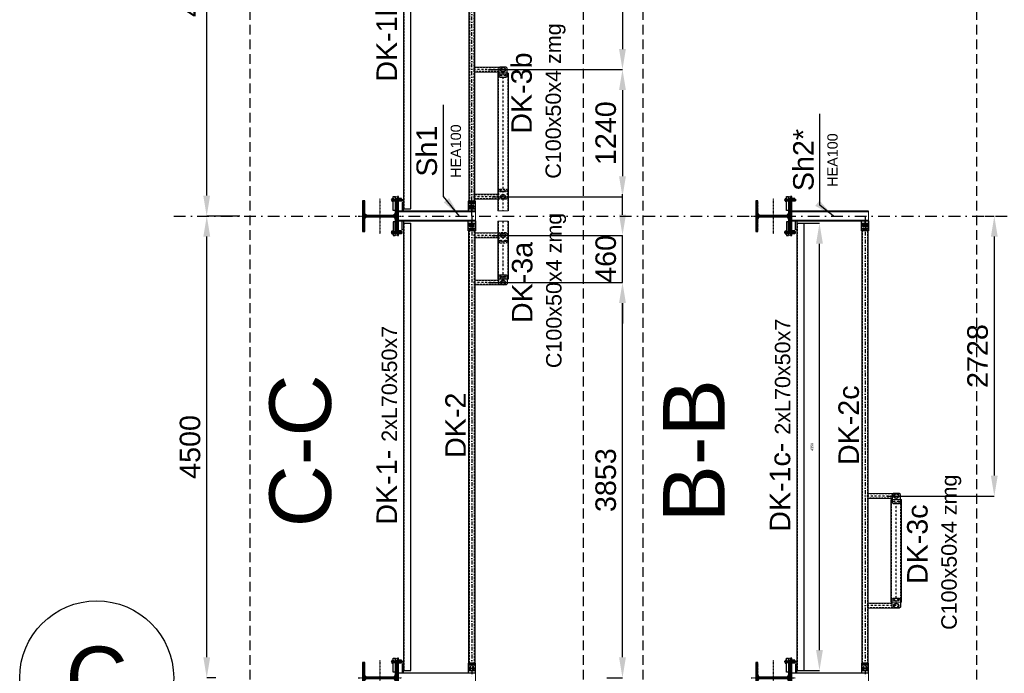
# Model space of a CAD drawing. Header units: millimetres. Extents: x -34919 to 306996, y -293018 to -145733.
# Tile 14 of 256: x -22291 to -12701, y -164428 to -158058. Entities that reach past the tile are written whole.
import ezdxf

# ---------------------------------------------------------------- set-up
doc = ezdxf.new("R2010")
doc.units = ezdxf.units.MM
doc.header["$LTSCALE"] = 3
for name, pattern in [('BORDER2', [0.875, 0.25, -0.125, 0.25, -0.125, 0, -0.125]), ('DASHDOT', [25.4, 12.7, -6.35, 0, -6.35]), ('HIDDEN', [9.525, 6.35, -3.175]), ('PRZE', [0.8, 0.4, -0.2, 0, -0.2])]:
    doc.linetypes.add(name, pattern=pattern)
for name, color, linetype in [('blaszki', 6, 'Continuous'), ('C', 4, 'PRZE'), ('poziome 1', 7, 'Continuous'), ('poziome 2', 7, 'Continuous'), ('slupki', 7, 'Continuous'), ('stezenia', 4, 'Continuous'), ('STĘŻENIA_OPIS', 4, 'Continuous')]:
    doc.layers.add(name, color=color, linetype=linetype)
doc.layers.add('SIATKA', color=5, linetype='Continuous', lineweight=18)
doc.styles.get("Standard").update_dxf_attribs({"font": 'arial.ttf', "height": 25})
doc.dimstyles.new('STANDARD-100', dxfattribs={"dimscale": 100, "dimtxt": 2, "dimasz": 2, "dimexe": 0, "dimexo": 0, "dimgap": 0.6, "dimtad": 1, "dimdec": 0, "dimzin": 12, "dimdsep": 46, "dimtxsty": 'Standard', "dimcen": 1, "dimclrd": 256, "dimclre": 256, "dimclrt": 2, "dimadec": 0, "dimazin": 0, "dimtfac": 1, "dimtdec": 0, "dimtmove": 0, "dimatfit": 3, "dimfxl": 0, "dimtolj": 1, "dimtzin": 0, "dimarcsym": 0})
pattern_1 = [(45, (-43295.665, -164349.175), (-6.735192, 6.735192), []), (45, (-43291.175, -164349.175), (-6.735192, 6.735192), [])]
pattern_2 = [(45, (-43295.665, -164375.416), (-6.735192, 6.735192), []), (45, (-43291.175, -164375.416), (-6.735192, 6.735192), [])]
pattern_3 = [(45, (-39465.307, -167498.325), (-6.735192, 6.735192), []), (45, (-39460.817, -167498.325), (-6.735192, 6.735192), [])]

# ---------------------------------------------------------------- blocks, each defined once
blk = doc.blocks.new('*D1690')
at = {"lineweight": -2, "transparency": 16777216}
for p, q in [((-20169.8, -159972.3), (-20469.3, -159972.3)), ((-20469.3, -164272.3), (-20469.3, -160172.3)), ((-20380.4, -164472.3), (-20469.3, -164472.3))]:
    blk.add_line(p, q, dxfattribs=at)
at = {"transparency": 16777216}
for points in [[(-20502.6, -160172.3), (-20436, -160172.3), (-20469.3, -159972.3)], [(-20502.6, -164272.3), (-20436, -164272.3), (-20469.3, -164472.3)]]:
    blk.add_solid(points, dxfattribs=at)
at = {"layer": 'Defpoints', "color": 0, "transparency": 16777216}
for p in [(-20469.3, -159972.3), (-20169.8, -159972.3), (-20380.4, -164472.3)]:
    blk.add_point(p, dxfattribs=at)
at = {"color": 2, "transparency": 16777216, "insert": (-20631.4, -162222.3), "char_height": 200, "attachment_point": 5, "rotation": 90}
blk.add_mtext('\\A1;4500', dxfattribs=at)
blk = doc.blocks.new('*D1691')
at = {"lineweight": -2, "transparency": 16777216}
for p, q in [((-20146, -155472.3), (-20470, -155472.3)), ((-20470, -159772.3), (-20470, -155672.3)), ((-20146, -159972.3), (-20470, -159972.3))]:
    blk.add_line(p, q, dxfattribs=at)
at = {"transparency": 16777216}
for points in [[(-20503.3, -155672.3), (-20436.6, -155672.3), (-20470, -155472.3)], [(-20503.3, -159772.3), (-20436.6, -159772.3), (-20470, -159972.3)]]:
    blk.add_solid(points, dxfattribs=at)
at = {"layer": 'Defpoints', "color": 0, "transparency": 16777216}
for p in [(-20470, -155472.3), (-20146, -155472.3), (-20146, -159972.3)]:
    blk.add_point(p, dxfattribs=at)
at = {"color": 2, "transparency": 16777216, "insert": (-20632.1, -157722.3), "char_height": 200, "attachment_point": 5, "rotation": 90}
blk.add_mtext('\\A1;4500', dxfattribs=at)
blk = doc.blocks.new('*X203')
at = {"color": 0}
for p, q in [((558, 1768.9), (573.1, 1784)), ((558, 1777.8), (564.2, 1784)), ((560.4, 1762.5), (581.9, 1784)), ((569.3, 1762.5), (590.8, 1784)), ((578.1, 1762.5), (599.6, 1784)), ((586.9, 1762.5), (608.4, 1784)), ((595.8, 1762.5), (617.3, 1784)), ((604.6, 1762.5), (626.1, 1784)), ((613.5, 1762.5), (635, 1784)), ((622.3, 1762.5), (643.8, 1784)), ((631.1, 1762.5), (652.6, 1784)), ((640, 1762.5), (661.5, 1784)), ((648.8, 1762.5), (670.3, 1784)), ((657.6, 1762.5), (679.1, 1784)), ((666.5, 1762.5), (688, 1784)), ((675.3, 1762.5), (696.8, 1784)), ((683, 1761.3), (705.7, 1784)), ((689.1, 1758.6), (714.5, 1784)), ((694, 1754.7), (723.3, 1784)), ((697.9, 1749.8), (732.2, 1784)), ((700.7, 1743.7), (741, 1784)), ((702, 1736.1), (749.9, 1784)), ((702, 1727.3), (714.3, 1739.6)), ((702, 1718.5), (714, 1730.5)), ((736.9, 1762.2), (758.7, 1784)), ((746, 1762.5), (767.5, 1784)), ((754.9, 1762.5), (776.4, 1784)), ((763.7, 1762.5), (785.2, 1784)), ((772.6, 1762.5), (794.1, 1784)), ((781.4, 1762.5), (802.9, 1784)), ((790.2, 1762.5), (811.7, 1784)), ((799.1, 1762.5), (820.6, 1784)), ((807.9, 1762.5), (829.4, 1784)), ((816.7, 1762.5), (838.2, 1784)), ((825.6, 1762.5), (847.1, 1784)), ((834.4, 1762.5), (855.9, 1784)), ((843.3, 1762.5), (858, 1777.2)), ((852.1, 1762.5), (858, 1768.4)), ((702, 1709.6), (714, 1721.6)), ((702, 1700.8), (714, 1712.8)), ((702, 1691.9), (714, 1703.9)), ((702, 1683.1), (714, 1695.1)), ((702, 1674.3), (714, 1686.3)), ((702, 1665.4), (714, 1677.4)), ((702, 1656.6), (714, 1668.6)), ((702, 1647.8), (714, 1659.8)), ((702, 1638.9), (714, 1650.9)), ((702, 1630.1), (714, 1642.1)), ((702, 1621.2), (714, 1633.2)), ((702, 1612.4), (714, 1624.4)), ((702, 1603.6), (714, 1615.6)), ((702, 1594.7), (714, 1606.7)), ((702, 1585.9), (714, 1597.9)), ((702, 1577), (714, 1589)), ((702, 1568.2), (714, 1580.2)), ((702, 1559.4), (714, 1571.4)), ((702, 1550.5), (714, 1562.5)), ((702, 1541.7), (714, 1553.7)), ((702, 1532.9), (714, 1544.9)), ((702, 1524), (714, 1536)), ((558, 1459.6), (563.9, 1465.5)), ((558, 1450.7), (572.8, 1465.5)), ((560.1, 1444), (581.6, 1465.5)), ((569, 1444), (590.5, 1465.5)), ((577.8, 1444), (599.3, 1465.5)), ((586.6, 1444), (608.1, 1465.5)), ((595.5, 1444), (617, 1465.5)), ((604.3, 1444), (625.8, 1465.5)), ((613.1, 1444), (634.6, 1465.5)), ((622, 1444), (643.5, 1465.5)), ((630.8, 1444), (652.3, 1465.5)), ((639.7, 1444), (661.2, 1465.5)), ((648.5, 1444), (670, 1465.5)), ((657.3, 1444), (679.2, 1465.8)), ((666.2, 1444), (714, 1491.8)), ((675, 1444), (715.3, 1484.3)), ((683.9, 1444), (718.1, 1478.2)), ((692.7, 1444), (722, 1473.3)), ((701.5, 1444), (727, 1469.4)), ((701.7, 1488.3), (714, 1500.7)), ((702, 1515.2), (714, 1527.2)), ((702, 1506.3), (714, 1518.3)), ((702, 1497.5), (714, 1509.5)), ((710.4, 1444), (733.1, 1466.7)), ((719.2, 1444), (740.7, 1465.5)), ((728.1, 1444), (749.6, 1465.5)), ((736.9, 1444), (758.4, 1465.5)), ((745.7, 1444), (767.2, 1465.5)), ((754.6, 1444), (776.1, 1465.5)), ((763.4, 1444), (784.9, 1465.5)), ((772.2, 1444), (793.7, 1465.5)), ((781.1, 1444), (802.6, 1465.5)), ((789.9, 1444), (811.4, 1465.5)), ((798.8, 1444), (820.3, 1465.5)), ((807.6, 1444), (829.1, 1465.5)), ((816.4, 1444), (837.9, 1465.5)), ((825.3, 1444), (846.8, 1465.5)), ((834.1, 1444), (855.6, 1465.5)), ((843, 1444), (858, 1459)), ((851.8, 1444), (858, 1450.2))]:
    blk.add_line(p, q, dxfattribs=at)
blk = doc.blocks.new('heb340')
at = {"color": 1, "linetype": 'Continuous'}
blk.add_lwpolyline([(-150, -170), (150, -170), (150, -148.5), (33, -148.5, -0.414214), (6, -121.5), (6, 121.5, -0.414214), (33, 148.5), (150, 148.5), (150, 170), (-150, 170), (-150, 148.5), (-33, 148.5, -0.414214), (-6, 121.5), (-6, -121.5, -0.414214), (-33, -148.5), (-150, -148.5)], format="xyb", close=True, dxfattribs=at)
at = {"layer": 'C'}
for points in [[(0, -213), (0, 213)], [(-171.5, 0), (171.5, 0)]]:
    blk.add_lwpolyline(points, dxfattribs=at)
at = {"color": 4, "linetype": 'Continuous'}
blk.add_blockref('*X203', (-708, -1614), dxfattribs=at)
blk = doc.blocks.new('połaczenie montażowe')
at = {"color": 7, "linetype": 'BORDER2'}
for p, q in [((-62.8, 158), (49.6, 158)), ((-62.8, -158), (49.6, -158))]:
    blk.add_line(p, q, dxfattribs=at)
at = {"color": 4}
for p, q in [((-54.5, 168.6), (-54.5, 146.3)), ((-53.7, 171.8), (-45.2, 171.8)), ((-53.7, 144.2), (-45.2, 144.2)), ((-53.5, 164.9), (-45.2, 164.9)), ((-53.5, 151.1), (-45.2, 151.1)), ((-45.2, 171.8), (-45.2, 144.2)), ((-45.2, 170.8), (-44.5, 170.8)), ((-45.2, 145.2), (-44.5, 145.2)), ((-44.5, 170.8), (-44.5, 145.2)), ((-41.5, 166), (12, 166)), ((-41.5, 150), (12, 150)), ((-3.6, 166), (-3.6, 150)), ((-3.6, 164.5), (12, 164.5)), ((-3.6, 151.5), (12, 151.5)), ((28, 166), (46, 166)), ((28, 164.5), (46, 164.5)), ((28, 151.5), (46, 151.5)), ((28, 150), (46, 150)), ((46, 166), (46, 150)), ((-54.5, -168.6), (-54.5, -146.3)), ((-53.7, -144.2), (-45.2, -144.2)), ((-53.7, -171.9), (-45.2, -171.9)), ((-53.5, -151.1), (-45.2, -151.1)), ((-53.5, -164.9), (-45.2, -164.9)), ((-45.2, -171.9), (-45.2, -144.2)), ((-45.2, -145.2), (-44.5, -145.2)), ((-45.2, -170.9), (-44.5, -170.9)), ((-44.5, -170.9), (-44.5, -145.2)), ((-41.5, -150), (12, -150)), ((-41.5, -166), (12, -166)), ((-3.6, -166), (-3.6, -150)), ((-3.6, -151.5), (12, -151.5)), ((-3.6, -164.5), (12, -164.5)), ((28, -150), (46, -150)), ((28, -151.5), (46, -151.5)), ((28, -164.5), (46, -164.5)), ((28, -166), (46, -166)), ((46, -166), (46, -150))]:
    blk.add_line(p, q, dxfattribs=at)
at = {"color": 7}
for p, q in [((-44.5, 172.4), (-44, 172.9)), ((-44.5, 172.4), (-44.5, 143.6)), ((-44.5, 143.6), (-44, 143.1)), ((-44, 172.9), (-41.5, 172.9)), ((-44, 143.1), (-41.5, 143.1)), ((-41.5, 172.9), (-41.5, 143.1)), ((12, 172.4), (12.5, 172.9)), ((12, 172.4), (12, 143.6)), ((12, 143.6), (12.5, 143.1)), ((12.5, 172.9), (15, 172.9)), ((12.5, 143.1), (15, 143.1)), ((15, 172.9), (15, 143.1)), ((15, 168.6), (15, 148.3)), ((15, 168.6), (15, 148.3)), ((28, 172.9), (28, 143.1)), ((28, 168.6), (28, 148.3)), ((28, 168.6), (28, 148.3)), ((-44.5, -143.6), (-44, -143.1)), ((-44.5, -172.4), (-44.5, -143.6)), ((-44.5, -172.4), (-44, -172.9)), ((-44, -143.1), (-41.5, -143.1)), ((-44, -172.9), (-41.5, -172.9)), ((-41.5, -172.9), (-41.5, -143.1)), ((12, -143.6), (12.5, -143.1)), ((12, -172.4), (12, -143.6)), ((12, -172.4), (12.5, -172.9)), ((12.5, -143.1), (15, -143.1)), ((12.5, -172.9), (15, -172.9)), ((15, -172.9), (15, -143.1)), ((15, -168.6), (15, -148.3)), ((15, -168.6), (15, -148.3)), ((28, -172.9), (28, -143.1)), ((28, -168.6), (28, -148.3)), ((28, -168.6), (28, -148.3))]:
    blk.add_line(p, q, dxfattribs=at)
at = {"color": 3}
for p, q in [((27.2, 171.8), (15.8, 171.8)), ((27.2, 144.2), (15.8, 144.2)), ((27, 164.9), (16, 164.9)), ((28, 151.1), (16, 151.1)), ((28, 168.6), (28, 148.3)), ((40.2, 171.8), (28.8, 171.8)), ((40.2, 144.2), (28.8, 144.2)), ((40, 164.9), (29, 164.9)), ((41, 151.1), (29, 151.1)), ((41, 168.6), (41, 148.3)), ((27.2, -144.2), (15.8, -144.2)), ((27.2, -171.9), (15.8, -171.9)), ((28, -151.1), (16, -151.1)), ((27, -164.9), (16, -164.9)), ((28, -168.6), (28, -148.3)), ((40.2, -144.2), (28.8, -144.2)), ((40.2, -171.9), (28.8, -171.9)), ((41, -151.1), (29, -151.1)), ((40, -164.9), (29, -164.9)), ((41, -168.6), (41, -148.3))]:
    blk.add_line(p, q, dxfattribs=at)
at = {"color": 4}
for centre, radius, start, end in [((-43.6, 167.6), 10.9, 156.95353, 174.7762), ((-46.1, 168.9), 8.39, 182.38397, 208.35938), ((-46.1, 160.9), 8.39, 151.64062, 177.61603), ((-40.8, 156.2), 13.8, 181.78301, 202.05525), ((-40.8, 145.9), 13.8, 157.94475, 178.21699), ((-49.3, 147.1), 5.24, 187.84226, 213.61819), ((-49.3, -147.1), 5.24, 146.38181, 172.15774), ((-40.8, -145.9), 13.8, 181.78301, 202.05525), ((-40.8, -156.2), 13.8, 157.94475, 178.21699), ((-46.1, -160.9), 8.39, 182.38397, 208.35938), ((-46.1, -168.9), 8.39, 151.64062, 177.61603), ((-43.6, -167.6), 10.9, 185.2238, 203.04647)]:
    blk.add_arc(centre, radius, start, end, dxfattribs=at)
at = {"color": 3}
for centre, radius, start, end in [((25.9, 167.6), 10.9, 156.95353, 174.7762), ((23.4, 168.9), 8.39, 182.38397, 208.35938), ((20, 161.9), 5.05, 143.16981, 176.69601), ((20, 154.1), 5.05, 183.30399, 216.83019), ((20, 148), 5.05, 143.16981, 176.69601), ((32.3, 149.6), 17.3, 184.10089, 198.26643), ((19.6, 168.9), 8.39, 331.64062, 357.61603), ((23, 161.9), 5.05, 3.30399, 36.83019), ((23, 154.1), 5.05, 323.16981, 356.69601), ((23, 148), 5.05, 3.30399, 36.83019), ((17.1, 167.6), 10.9, 5.2238, 23.04647), ((10.7, 149.6), 17.3, 341.73357, 355.89911), ((38.9, 167.6), 10.9, 156.95353, 174.7762), ((36.4, 168.9), 8.39, 182.38397, 208.35938), ((33, 161.9), 5.05, 143.16981, 176.69601), ((33, 154.1), 5.05, 183.30399, 216.83019), ((33, 148), 5.05, 143.16981, 176.69601), ((45.3, 149.6), 17.3, 184.10089, 198.26643), ((32.6, 168.9), 8.39, 331.64062, 357.61603), ((36, 161.9), 5.05, 3.30399, 36.83019), ((36, 154.1), 5.05, 323.16981, 356.69601), ((36, 148), 5.05, 3.30399, 36.83019), ((30.1, 167.6), 10.9, 5.2238, 23.04647), ((23.7, 149.6), 17.3, 341.73357, 355.89911), ((32.3, -149.6), 17.3, 161.73357, 175.89911), ((20, -148), 5.05, 183.30399, 216.83019), ((20, -154.1), 5.05, 143.16981, 176.69601), ((20, -161.9), 5.05, 183.30399, 216.83019), ((23.4, -168.9), 8.39, 151.64062, 177.61603), ((25.9, -167.6), 10.9, 185.2238, 203.04647), ((23, -148), 5.05, 323.16981, 356.69601), ((23, -154.1), 5.05, 3.30399, 36.83019), ((23, -161.9), 5.05, 323.16981, 356.69601), ((19.6, -168.9), 8.39, 2.38397, 28.35938), ((10.7, -149.6), 17.3, 4.10089, 18.26643), ((17.1, -167.6), 10.9, 336.95353, 354.7762), ((45.3, -149.6), 17.3, 161.73357, 175.89911), ((33, -148), 5.05, 183.30399, 216.83019), ((33, -154.1), 5.05, 143.16981, 176.69601), ((33, -161.9), 5.05, 183.30399, 216.83019), ((36.4, -168.9), 8.39, 151.64062, 177.61603), ((38.9, -167.6), 10.9, 185.2238, 203.04647), ((36, -148), 5.05, 323.16981, 356.69601), ((36, -154.1), 5.05, 3.30399, 36.83019), ((36, -161.9), 5.05, 323.16981, 356.69601), ((32.6, -168.9), 8.39, 2.38397, 28.35938), ((23.7, -149.6), 17.3, 4.10089, 18.26643), ((30.1, -167.6), 10.9, 336.95353, 354.7762)]:
    blk.add_arc(centre, radius, start, end, dxfattribs=at)
at = {"layer": 'stezenia', "color": 6}
for points in [[(-41.5, 190.2), (-21.5, 190.2), (-21.5, 55), (-41.5, 55)], [(12, 190.2), (0, 190.2), (0, -190.2), (12, -190.2)], [(-41.5, -190.2), (-21.5, -190.2), (-21.5, -55), (-41.5, -55)]]:
    blk.add_lwpolyline(points, close=True, dxfattribs=at)
at = {"layer": 'stezenia', "color": 3}
for centre in [(-10.8, 179.5), (-10.8, -179.5)]:
    blk.add_circle(centre, 10.8, dxfattribs=at)
blk = doc.blocks.new('*D1731')
at = {"lineweight": -2, "transparency": 16777216}
for p, q in [((-16602.5, -155472.3), (-16420.3, -155472.3)), ((-16420.3, -155672.3), (-16420.3, -158344.8)), ((-17723.8, -158544.8), (-16420.3, -158544.8))]:
    blk.add_line(p, q, dxfattribs=at)
at = {"transparency": 16777216}
for points in [[(-16453.6, -155672.3), (-16387, -155672.3), (-16420.3, -155472.3)], [(-16453.6, -158344.8), (-16387, -158344.8), (-16420.3, -158544.8)]]:
    blk.add_solid(points, dxfattribs=at)
at = {"layer": 'Defpoints', "color": 0, "transparency": 16777216}
for p in [(-16602.5, -155472.3), (-17723.8, -158544.8, 0), (-16420.3, -158544.8)]:
    blk.add_point(p, dxfattribs=at)
at = {"color": 2, "transparency": 16777216, "insert": (-16582.5, -157008.5), "char_height": 200, "attachment_point": 5, "rotation": 90}
blk.add_mtext('\\A1;3072', dxfattribs=at)
blk = doc.blocks.new('*D1732')
at = {"lineweight": -2, "transparency": 16777216}
for p, q in [((-17723.8, -158544.8), (-16420.3, -158544.8)), ((-16420.3, -158744.8), (-16420.3, -159584.4)), ((-17690, -159784.4), (-16420.3, -159784.4))]:
    blk.add_line(p, q, dxfattribs=at)
at = {"transparency": 16777216}
for points in [[(-16453.6, -158744.8), (-16387, -158744.8), (-16420.3, -158544.8)], [(-16453.6, -159584.4), (-16387, -159584.4), (-16420.3, -159784.4)]]:
    blk.add_solid(points, dxfattribs=at)
at = {"layer": 'Defpoints', "color": 0, "transparency": 16777216}
for p in [(-17723.8, -158544.8, 0), (-17690, -159784.4, 0), (-16420.3, -159784.4)]:
    blk.add_point(p, dxfattribs=at)
at = {"color": 2, "transparency": 16777216, "insert": (-16582.4, -159164.6), "char_height": 200, "attachment_point": 5, "rotation": 90}
blk.add_mtext('\\A1;1240', dxfattribs=at)
blk = doc.blocks.new('*D1733')
at = {"lineweight": -2, "transparency": 16777216}
for p, q in [((-17723.8, -160619.8), (-16420.3, -160619.8)), ((-16420.3, -164272.3), (-16420.3, -160819.8)), ((-16572.7, -164472.3), (-16420.3, -164472.3))]:
    blk.add_line(p, q, dxfattribs=at)
at = {"transparency": 16777216}
for points in [[(-16453.6, -160819.8), (-16387, -160819.8), (-16420.3, -160619.8)], [(-16453.6, -164272.3), (-16387, -164272.3), (-16420.3, -164472.3)]]:
    blk.add_solid(points, dxfattribs=at)
at = {"layer": 'Defpoints', "color": 0, "transparency": 16777216}
for p in [(-17723.8, -160619.8, 0), (-16420.3, -160619.8), (-16572.7, -164472.3)]:
    blk.add_point(p, dxfattribs=at)
at = {"color": 2, "transparency": 16777216, "insert": (-16582.5, -162546), "char_height": 200, "attachment_point": 5, "rotation": 90}
blk.add_mtext('\\A1;3853', dxfattribs=at)
blk = doc.blocks.new('*D1734')
at = {"lineweight": -2, "transparency": 16777216}
for p, q in [((-16420.3, -159960.2), (-16420.3, -159760.2)), ((-17690, -160160.2), (-16420.3, -160160.2)), ((-16420.3, -160619.8), (-16420.3, -160160.2)), ((-17723.8, -160619.8), (-16420.3, -160619.8)), ((-16420.3, -160819.8), (-16420.3, -161019.8))]:
    blk.add_line(p, q, dxfattribs=at)
at = {"transparency": 16777216}
for points in [[(-16453.6, -159960.2), (-16387, -159960.2), (-16420.3, -160160.2)], [(-16453.6, -160819.8), (-16387, -160819.8), (-16420.3, -160619.8)]]:
    blk.add_solid(points, dxfattribs=at)
at = {"layer": 'Defpoints', "color": 0, "transparency": 16777216}
for p in [(-17690, -160160.2, 0), (-16420.3, -160160.2), (-17723.8, -160619.8, 0)]:
    blk.add_point(p, dxfattribs=at)
at = {"color": 2, "transparency": 16777216, "insert": (-16582.4, -160390), "char_height": 200, "attachment_point": 5, "rotation": 90}
blk.add_mtext('\\A1;460', dxfattribs=at)
blk = doc.blocks.new('*D1735')
at = {"lineweight": -2, "transparency": 16777216}
for p, q in [((-12890.2, -159972.3), (-12798.7, -159972.3)), ((-12798.7, -160172.3), (-12798.7, -162500.6)), ((-13844.8, -162700.6), (-12798.7, -162700.6))]:
    blk.add_line(p, q, dxfattribs=at)
at = {"transparency": 16777216}
for points in [[(-12832, -160172.3), (-12765.4, -160172.3), (-12798.7, -159972.3)], [(-12832, -162500.6), (-12765.4, -162500.6), (-12798.7, -162700.6)]]:
    blk.add_solid(points, dxfattribs=at)
at = {"layer": 'Defpoints', "color": 0, "transparency": 16777216}
for p in [(-12890.2, -159972.3), (-13844.8, -162700.6, 0), (-12798.7, -162700.6)]:
    blk.add_point(p, dxfattribs=at)
at = {"color": 2, "transparency": 16777216, "insert": (-12960.8, -161336.5), "char_height": 200, "attachment_point": 5, "rotation": 90}
blk.add_mtext('\\A1;2728', dxfattribs=at)
blk = doc.blocks.new('*D1972')
at = {"layer": 'Defpoints', "color": 0, "transparency": 16777216}
for p in [(-14652.2, -160042.8, 0), (-14501.6, -160042.8), (-14652.2, -164401.8, 0)]:
    blk.add_point(p, dxfattribs=at)
at = {"layer": 'stezenia', "lineweight": -2, "transparency": 16777216}
for p, q in [((-14652.2, -160042.8), (-14501.6, -160042.8)), ((-14501.6, -164201.8), (-14501.6, -160242.8)), ((-14652.2, -164401.8), (-14501.6, -164401.8))]:
    blk.add_line(p, q, dxfattribs=at)
at = {"layer": 'stezenia', "transparency": 16777216}
for points in [[(-14535, -160242.8), (-14468.3, -160242.8), (-14501.6, -160042.8)], [(-14535, -164201.8), (-14468.3, -164201.8), (-14501.6, -164401.8)]]:
    blk.add_solid(points, dxfattribs=at)
at = {"layer": 'stezenia', "color": 2, "transparency": 16777216, "insert": (-14574.4, -162222.3), "char_height": 25, "attachment_point": 5, "rotation": 90}
blk.add_mtext('\\A1;4359', dxfattribs=at)

msp = doc.modelspace()

# ---------------------------------------------------------------- hatches: boundary and pattern name
at = {"layer": 'poziome 2'}
h = msp.add_hatch(dxfattribs=at)
h.set_pattern_fill('ANSI32')
h.set_pattern_definition(pattern_1)
h.paths.add_polyline_path([(-17608.458, -158544.797, -1), (-17560.158, -158544.797, -1)])
h.paths.add_polyline_path([(-17564.158, -158544.797, 1), (-17604.458, -158544.797, 1)], flags=16)
h = msp.add_hatch(dxfattribs=at)
h.set_pattern_fill('ANSI32')
h.set_pattern_definition(pattern_1)
h.paths.add_polyline_path([(-17608.458, -158544.797, -1), (-17560.158, -158544.797, -1)])
h.paths.add_polyline_path([(-17564.158, -158544.797, 1), (-17604.458, -158544.797, 1)], flags=16)
h = msp.add_hatch(dxfattribs=at)
h.set_pattern_fill('ANSI32')
h.set_pattern_definition(pattern_2)
h.paths.add_polyline_path([(-17608.458, -159784.44, 1), (-17560.158, -159784.44, 1)])
h.paths.add_polyline_path([(-17564.158, -159784.44, -1), (-17604.458, -159784.44, -1)], flags=16)
h = msp.add_hatch(dxfattribs=at)
h.set_pattern_fill('ANSI32')
h.set_pattern_definition(pattern_2)
h.paths.add_polyline_path([(-17608.458, -160160.154, -1), (-17560.158, -160160.154, -1)])
h.paths.add_polyline_path([(-17564.158, -160160.154, 1), (-17604.458, -160160.154, 1)], flags=16)
h = msp.add_hatch(dxfattribs=at)
h.set_pattern_fill('ANSI32')
h.set_pattern_definition(pattern_1)
h.paths.add_polyline_path([(-17608.458, -160619.797, 1), (-17560.158, -160619.797, 1)])
h.paths.add_polyline_path([(-17564.158, -160619.797, -1), (-17604.458, -160619.797, -1)], flags=16)
h = msp.add_hatch(dxfattribs=at)
h.set_pattern_fill('ANSI32')
h.set_pattern_definition(pattern_3)
h.paths.add_polyline_path([(-13778.101, -162700.647, -1), (-13729.801, -162700.647, -1)])
h.paths.add_polyline_path([(-13733.801, -162700.647, 1), (-13774.101, -162700.647, 1)], flags=16)
h = msp.add_hatch(dxfattribs=at)
h.set_pattern_fill('ANSI32')
h.set_pattern_definition(pattern_3)
h.paths.add_polyline_path([(-13778.101, -163768.947, 1), (-13729.801, -163768.947, 1)])
h.paths.add_polyline_path([(-13733.801, -163768.947, -1), (-13774.101, -163768.947, -1)], flags=16)

# ---------------------------------------------------------------- linework, layer by layer
at = {"color": 7}
for p, q in [((-17594.116, -158598.947, 0), (-17614.501, -158598.947, 0)), ((-17594.116, -158598.947, 0), (-17614.501, -158598.947, 0)), ((-17604.308, -158588.755, 0), (-17604.308, -158609.139, 0)), ((-17604.308, -158588.755, 0), (-17604.308, -158609.139, 0)), ((-17554.116, -158598.947, 0), (-17574.501, -158598.947, 0)), ((-17554.116, -158598.947, 0), (-17574.501, -158598.947, 0)), ((-17564.308, -158588.755, 0), (-17564.308, -158609.139, 0)), ((-17564.308, -158588.755, 0), (-17564.308, -158609.139, 0)), ((-17594.116, -159730.29, 0), (-17614.501, -159730.29, 0)), ((-17604.308, -159740.482, 0), (-17604.308, -159720.098, 0)), ((-17554.116, -159730.29, 0), (-17574.501, -159730.29, 0)), ((-17564.308, -159740.482, 0), (-17564.308, -159720.098, 0)), ((-17893.14, -159881.797, 0), (-17913.524, -159881.797, 0)), ((-17903.332, -159891.989, 0), (-17903.332, -159871.605, 0)), ((-17863.14, -159881.797, 0), (-17883.524, -159881.797, 0)), ((-17873.332, -159891.989, 0), (-17873.332, -159871.605, 0)), ((-17903.332, -160052.605, 0), (-17903.332, -160072.989, 0)), ((-17873.332, -160052.605, 0), (-17873.332, -160072.989, 0)), ((-14072.974, -160052.605, 0), (-14072.974, -160072.989, 0)), ((-14042.974, -160052.605, 0), (-14042.974, -160072.989, 0)), ((-17893.14, -160062.797, 0), (-17913.524, -160062.797, 0)), ((-17863.14, -160062.797, 0), (-17883.524, -160062.797, 0)), ((-14062.782, -160062.797, 0), (-14083.166, -160062.797, 0)), ((-14032.782, -160062.797, 0), (-14053.166, -160062.797, 0)), ((-17594.116, -160214.304, 0), (-17614.501, -160214.304, 0)), ((-17604.308, -160204.112, 0), (-17604.308, -160224.496, 0)), ((-17554.116, -160214.304, 0), (-17574.501, -160214.304, 0)), ((-17564.308, -160204.112, 0), (-17564.308, -160224.496, 0)), ((-17594.116, -160565.647, 0), (-17614.501, -160565.647, 0)), ((-17604.308, -160575.839, 0), (-17604.308, -160555.455, 0)), ((-17554.116, -160565.647, 0), (-17574.501, -160565.647, 0)), ((-17564.308, -160575.839, 0), (-17564.308, -160555.455, 0)), ((-13763.759, -162754.797, 0), (-13784.143, -162754.797, 0)), ((-13773.951, -162744.605, 0), (-13773.951, -162764.989, 0)), ((-13723.759, -162754.797, 0), (-13744.143, -162754.797, 0)), ((-13733.951, -162744.605, 0), (-13733.951, -162764.989, 0)), ((-13763.759, -163714.797, 0), (-13784.143, -163714.797, 0)), ((-13773.951, -163724.989, 0), (-13773.951, -163704.605, 0)), ((-13723.759, -163714.797, 0), (-13744.143, -163714.797, 0)), ((-13733.951, -163724.989, 0), (-13733.951, -163704.605, 0)), ((-17903.332, -164391.989, 0), (-17903.332, -164371.605, 0)), ((-17873.332, -164391.989, 0), (-17873.332, -164371.605, 0)), ((-14072.974, -164391.989, 0), (-14072.974, -164371.605, 0)), ((-14042.974, -164391.989, 0), (-14042.974, -164371.605, 0)), ((-17893.14, -164381.797, 0), (-17913.524, -164381.797, 0)), ((-17863.14, -164381.797, 0), (-17883.524, -164381.797, 0)), ((-14062.782, -164381.797, 0), (-14083.166, -164381.797, 0)), ((-14032.782, -164381.797, 0), (-14053.166, -164381.797, 0))]:
    msp.add_line(p, q, dxfattribs=at)
at = {"color": 252, "linetype": 'DASHDOT', "ltscale": 3}
msp.add_line((-20790.758, -159972.297), (31210.557, -159972.297), dxfattribs=at)
at = {"color": 6, "elevation": 0}
for points in [[(-17624.308, -158529.797), (-17624.308, -158608.947), (-17614.308, -158618.947), (-17554.308, -158618.947), (-17544.308, -158608.947), (-17544.308, -158529.797), (-17554.308, -158519.797), (-17614.308, -158519.797)], [(-17624.308, -158530.647), (-17624.308, -158608.947), (-17614.308, -158618.947), (-17554.308, -158618.947), (-17544.308, -158608.947), (-17544.308, -158530.647), (-17554.308, -158520.647), (-17614.308, -158520.647)], [(-18552.551, -159924.297), (-18552.551, -159839.297), (-18564.551, -159839.297), (-18564.551, -159924.297)], [(-17853.097, -159891.797), (-17853.097, -159834.297), (-17923.097, -159834.297), (-17923.097, -159891.797), (-17913.097, -159901.797), (-17863.097, -159901.797)], [(-17913.097, -159849.297), (-17923.097, -159859.297), (-17923.097, -159924.297), (-17853.097, -159924.297), (-17853.097, -159859.297), (-17863.097, -159849.297)], [(-18552.551, -160020.297), (-18552.551, -160105.297), (-18564.551, -160105.297), (-18564.551, -160020.297)], [(-17913.097, -160095.297), (-17923.097, -160085.297), (-17923.097, -160020.297), (-17853.097, -160020.297), (-17853.097, -160085.297), (-17863.097, -160095.297)], [(-17853.097, -160052.797), (-17853.097, -160110.297), (-17923.097, -160110.297), (-17923.097, -160052.797), (-17913.097, -160042.797), (-17863.097, -160042.797)], [(-14722.193, -160020.297), (-14722.193, -160105.297), (-14734.193, -160105.297), (-14734.193, -160020.297)], [(-14082.74, -160095.297), (-14092.74, -160085.297), (-14092.74, -160020.297), (-14022.74, -160020.297), (-14022.74, -160085.297), (-14032.74, -160095.297)], [(-14022.74, -160052.797), (-14022.74, -160110.297), (-14092.74, -160110.297), (-14092.74, -160052.797), (-14082.74, -160042.797), (-14032.74, -160042.797)], [(-17624.308, -160633.947), (-17624.308, -160555.647), (-17614.308, -160545.647), (-17554.308, -160545.647), (-17544.308, -160555.647), (-17544.308, -160633.947), (-17554.308, -160643.947), (-17614.308, -160643.947)], [(-13793.951, -162686.497), (-13793.951, -162764.797), (-13783.951, -162774.797), (-13723.951, -162774.797), (-13713.951, -162764.797), (-13713.951, -162686.497), (-13723.951, -162676.497), (-13783.951, -162676.497)], [(-13793.951, -163783.097), (-13793.951, -163704.797), (-13783.951, -163694.797), (-13723.951, -163694.797), (-13713.951, -163704.797), (-13713.951, -163783.097), (-13723.951, -163793.097), (-13783.951, -163793.097)], [(-18552.551, -164424.297), (-18552.551, -164339.297), (-18564.551, -164339.297), (-18564.551, -164424.297)], [(-17853.097, -164391.797), (-17853.097, -164334.297), (-17923.097, -164334.297), (-17923.097, -164391.797), (-17913.097, -164401.797), (-17863.097, -164401.797)], [(-17913.097, -164349.297), (-17923.097, -164359.297), (-17923.097, -164424.297), (-17853.097, -164424.297), (-17853.097, -164359.297), (-17863.097, -164349.297)], [(-14722.193, -164424.297), (-14722.193, -164339.297), (-14734.193, -164339.297), (-14734.193, -164424.297)], [(-14022.74, -164391.797), (-14022.74, -164334.297), (-14092.74, -164334.297), (-14092.74, -164391.797), (-14082.74, -164401.797), (-14032.74, -164401.797)], [(-14082.74, -164349.297), (-14092.74, -164359.297), (-14092.74, -164424.297), (-14022.74, -164424.297), (-14022.74, -164359.297), (-14032.74, -164349.297)]]:
    msp.add_lwpolyline(points, close=True, dxfattribs=at)
for points in [[(-17909.832, -159869.297), (-17909.832, -159894.297, 1), (-17896.832, -159894.297), (-17896.832, -159869.297, 1)], [(-17879.832, -159869.297), (-17879.832, -159894.297, 1), (-17866.832, -159894.297), (-17866.832, -159869.297, 1)], [(-17909.832, -160075.297), (-17909.832, -160050.297, -1), (-17896.832, -160050.297), (-17896.832, -160075.297, -1)], [(-17879.832, -160075.297), (-17879.832, -160050.297, -1), (-17866.832, -160050.297), (-17866.832, -160075.297, -1)], [(-14079.474, -160075.297), (-14079.474, -160050.297, -1), (-14066.474, -160050.297), (-14066.474, -160075.297, -1)], [(-14049.474, -160075.297), (-14049.474, -160050.297, -1), (-14036.474, -160050.297), (-14036.474, -160075.297, -1)], [(-17909.832, -164369.297), (-17909.832, -164394.297, 1), (-17896.832, -164394.297), (-17896.832, -164369.297, 1)], [(-17879.832, -164369.297), (-17879.832, -164394.297, 1), (-17866.832, -164394.297), (-17866.832, -164369.297, 1)], [(-14079.474, -164369.297), (-14079.474, -164394.297, 1), (-14066.474, -164394.297), (-14066.474, -164369.297, 1)], [(-14049.474, -164369.297), (-14049.474, -164394.297, 1), (-14036.474, -164394.297), (-14036.474, -164369.297, 1)]]:
    msp.add_lwpolyline(points, format="xyb", close=True, dxfattribs=at)
at = {"color": 6}
for centre in [(-17903.332, -159881.797, 0), (-17873.332, -159881.797, 0), (-17903.332, -160062.797, 0), (-17873.332, -160062.797, 0), (-14072.974, -160062.797, 0), (-14042.974, -160062.797, 0), (-17903.332, -164381.797, 0), (-17873.332, -164381.797, 0), (-14072.974, -164381.797, 0), (-14042.974, -164381.797, 0)]:
    msp.add_circle(centre, 6.5, dxfattribs=at)
msp.add_circle((-21541.419, -164472.297), 750)
at = {"layer": 'blaszki', "elevation": 0}
for points in [[(-17853.097, -159834.297), (-17853.097, -159828.297), (-17923.097, -159828.297), (-17923.097, -159834.297)], [(-17853.097, -160110.297), (-17853.097, -160116.297), (-17923.097, -160116.297), (-17923.097, -160110.297)], [(-14022.74, -160110.297), (-14022.74, -160116.297), (-14092.74, -160116.297), (-14092.74, -160110.297)], [(-17853.097, -164334.297), (-17853.097, -164328.297), (-17923.097, -164328.297), (-17923.097, -164334.297)], [(-14022.74, -164334.297), (-14022.74, -164328.297), (-14092.74, -164328.297), (-14092.74, -164334.297)]]:
    msp.add_lwpolyline(points, close=True, dxfattribs=at)
at = {"layer": 'poziome 1', "linetype": 'HIDDEN', "ltscale": 5}
for p, q in [((-20051, -152678.706), (-20051, -172865.888)), ((-16802.887, -152678.706), (-16802.887, -172865.888, 0)), ((-16220.642, -152678.706), (-16220.642, -172865.888)), ((-12972.529, -152678.706), (-12972.529, -172865.888, 0))]:
    msp.add_line(p, q, dxfattribs=at)
at = {"layer": 'poziome 1', "color": 2}
for p, q in [((-18552.551, -155542.797, 0), (-18552.551, -159901.797, 0)), ((-18482.551, -159901.797, 0), (-18482.551, -155542.797, 0)), ((-18552.551, -159901.797, 0), (-18482.551, -159901.797, 0)), ((-18552.551, -160042.797, 0), (-18552.551, -164401.797, 0)), ((-18552.551, -160042.797, 0), (-18482.551, -160042.797, 0)), ((-18482.551, -164401.797, 0), (-18482.551, -160042.797, 0)), ((-14722.193, -160042.797, 0), (-14722.193, -164401.797, 0)), ((-14722.193, -160042.797, 0), (-14652.193, -160042.797, 0)), ((-14652.193, -164401.797, 0), (-14652.193, -160042.797, 0)), ((-18552.551, -164401.797, 0), (-18482.551, -164401.797, 0)), ((-14722.193, -164401.797, 0), (-14652.193, -164401.797, 0))]:
    msp.add_line(p, q, dxfattribs=at)
at = {"layer": 'poziome 1', "linetype": 'HIDDEN'}
for points in [[(-18545.551, -159901.797), (-18545.551, -155542.797)], [(-18545.551, -164401.797), (-18545.551, -160042.797)], [(-14715.193, -164401.797), (-14715.193, -160042.797)]]:
    msp.add_lwpolyline(points, dxfattribs=at)
at = {"layer": 'poziome 1', "linetype": 'HIDDEN', "elevation": 0}
for points in [[(-17911.597, -155616.297), (-17911.597, -159828.297)], [(-17864.597, -159828.297), (-17864.597, -155616.297)], [(-17911.597, -164328.297), (-17911.597, -160116.297)], [(-17864.597, -160116.297), (-17864.597, -164328.297)], [(-14081.24, -164328.297), (-14081.24, -160116.297)], [(-14034.24, -160116.297), (-14034.24, -164328.297)]]:
    msp.add_lwpolyline(points, dxfattribs=at)
at = {"layer": 'poziome 2', "color": 2}
for radius in [24.15, 20.15]:
    msp.add_circle((-17584.308, -158544.797, 0), radius, dxfattribs=at)
at = {"layer": 'SIATKA', "color": 3}
for p, q in [((-17584.308, -158520.647, 0), (-17859.597, -158520.647, 0)), ((-17624.308, -158568.947, 0), (-17859.597, -158568.947, 0)), ((-17634.308, -159760.29, 0), (-17859.597, -159760.29, 0)), ((-17634.308, -159808.59, 0), (-17859.597, -159808.59, 0)), ((-17853.097, -159924.297, 0), (-17853.097, -160020.297, 0)), ((-17534.308, -159922.297, 0), (-17634.308, -159922.297, 0)), ((-14022.74, -159924.297, 0), (-14022.74, -160020.297, 0)), ((-17534.308, -160022.297, 0), (-17634.308, -160022.297, 0)), ((-17634.308, -160136.004, 0), (-17859.597, -160136.004, 0)), ((-17634.308, -160184.304, 0), (-17859.597, -160184.304, 0)), ((-17624.308, -160595.647, 0), (-17859.597, -160595.647, 0)), ((-17584.308, -160643.947, 0), (-17859.597, -160643.947, 0)), ((-13753.951, -162676.497, 0), (-14029.24, -162676.497, 0)), ((-13793.951, -162724.797, 0), (-14029.24, -162724.797, 0)), ((-13703.951, -162734.797, 0), (-13803.951, -162734.797, 0)), ((-13793.951, -163744.797, 0), (-14029.24, -163744.797, 0)), ((-13753.951, -163793.097, 0), (-14029.24, -163793.097, 0)), ((-13703.951, -163734.797, 0), (-13803.951, -163734.797, 0)), ((-17853.097, -164424.297, 0), (-17853.097, -164520.297, 0)), ((-14022.74, -164424.297, 0), (-14022.74, -164520.297, 0))]:
    msp.add_line(p, q, dxfattribs=at)
at = {"layer": 'slupki', "color": 4, "linetype": 'DASHDOT'}
for p, q in [((-17888.097, -159972.297, 0), (-17888.097, -155472.297, 0)), ((-17888.097, -159972.297, 0), (-17888.097, -164472.297, 0)), ((-14057.74, -159972.297, 0), (-14057.74, -164472.297, 0))]:
    msp.add_line(p, q, dxfattribs=at)
at = {"layer": 'slupki', "color": 4, "linetype": 'DASHDOT', "ltscale": 0.5}
for p, q in [((-17584.308, -158544.797, 0), (-17888.097, -158544.797, 0)), ((-17584.308, -159784.44, 0), (-17888.097, -159784.44, 0)), ((-17584.308, -160160.154, 0), (-17888.097, -160160.154, 0)), ((-17584.308, -160619.797, 0), (-17888.097, -160619.797, 0)), ((-13753.951, -162700.647, 0), (-14057.74, -162700.647, 0)), ((-13753.951, -163768.947, 0), (-14057.74, -163768.947, 0))]:
    msp.add_line(p, q, dxfattribs=at)
at = {"layer": 'slupki', "linetype": 'HIDDEN'}
for p, q in [((-17618.334, -158524.673, 0), (-17859.597, -158524.673, 0)), ((-17624.308, -158564.947, 0), (-17859.597, -158564.947, 0)), ((-17630.308, -158578.947), (-17630.308, -159922.297)), ((-17538.308, -158578.947), (-17538.308, -159922.297)), ((-17634.308, -159764.29, 0), (-17859.597, -159764.29, 0)), ((-17618.334, -159804.564, 0), (-17859.597, -159804.564, 0)), ((-17630.308, -160022.297), (-17630.308, -160585.647)), ((-17538.308, -160022.297), (-17538.308, -160585.647)), ((-17618.334, -160140.03, 0), (-17859.597, -160140.03, 0)), ((-17634.308, -160180.304, 0), (-17859.597, -160180.304, 0)), ((-17624.308, -160599.647, 0), (-17859.597, -160599.647, 0)), ((-17618.334, -160639.921, 0), (-17859.597, -160639.921, 0)), ((-13787.977, -162680.523, 0), (-14029.24, -162680.523, 0)), ((-13793.951, -162720.797, 0), (-14029.24, -162720.797, 0)), ((-13799.951, -163734.797, 0), (-13799.951, -162734.797, 0)), ((-13707.951, -163734.797, 0), (-13707.951, -162734.797, 0)), ((-13793.951, -163748.797, 0), (-14029.24, -163748.797, 0)), ((-13787.977, -163789.071, 0), (-14029.24, -163789.071, 0))]:
    msp.add_line(p, q, dxfattribs=at)
at = {"layer": 'slupki', "color": 3}
for p, q in [((-17634.308, -158578.947), (-17634.308, -159922.297)), ((-17534.308, -158578.947, 0), (-17634.308, -158578.947, 0)), ((-17534.308, -158578.947, 0), (-17634.308, -158578.947, 0)), ((-17534.308, -158578.947), (-17534.308, -159922.297)), ((-17853.097, -159924.297, 0), (-18612.863, -159924.297, 0)), ((-17853.097, -159932.297, 0), (-18612.863, -159932.297, 0)), ((-14022.74, -159924.297, 0), (-14770.505, -159924.297, 0)), ((-14022.74, -159932.297, 0), (-14770.505, -159932.297, 0)), ((-18612.863, -160012.297, 0), (-17853.097, -160012.297, 0)), ((-18612.863, -160020.297, 0), (-17853.097, -160020.297, 0)), ((-18612.863, -160020.297, 0), (-17853.097, -160020.297, 0)), ((-17634.308, -160022.297), (-17634.308, -160585.647)), ((-17534.308, -160022.297), (-17534.308, -160585.647)), ((-14770.505, -160012.297, 0), (-14022.74, -160012.297, 0)), ((-14770.505, -160020.297, 0), (-14022.74, -160020.297, 0)), ((-14770.505, -160020.297, 0), (-14022.74, -160020.297, 0)), ((-17534.308, -160585.647, 0), (-17634.308, -160585.647, 0)), ((-13803.951, -163734.797, 0), (-13803.951, -162734.797, 0)), ((-13703.951, -163734.797, 0), (-13703.951, -162734.797, 0)), ((-18612.863, -164424.297, 0), (-17853.097, -164424.297, 0)), ((-18612.863, -164424.297, 0), (-17853.097, -164424.297, 0)), ((-14770.505, -164424.297, 0), (-14022.74, -164424.297, 0)), ((-14770.505, -164424.297, 0), (-14022.74, -164424.297, 0))]:
    msp.add_line(p, q, dxfattribs=at)
at = {"layer": 'slupki', "color": 3, "elevation": 0}
for points in [[(-17916.597, -155616.297), (-17916.597, -159828.297)], [(-17859.597, -159828.297), (-17859.597, -155616.297)], [(-17916.597, -164328.297), (-17916.597, -160116.297)], [(-17859.597, -160116.297), (-17859.597, -164328.297)], [(-14086.24, -164328.297), (-14086.24, -160116.297)], [(-14029.24, -160116.297), (-14029.24, -164328.297)]]:
    msp.add_lwpolyline(points, dxfattribs=at)
at = {"layer": 'slupki', "color": 4, "linetype": 'DASHDOT', "ltscale": 0.5, "elevation": 0, "flags": 128}
for points in [[(-17584.308, -158578.947), (-17584.308, -159922.297)], [(-17584.308, -160022.297), (-17584.308, -160619.797)], [(-13753.951, -163734.797), (-13753.951, -162734.797)]]:
    msp.add_lwpolyline(points, dxfattribs=at)
at = {"layer": 'slupki', "color": 6, "linetype": 'HIDDEN', "elevation": 0}
for points in [[(-17624.308, -159798.59), (-17624.308, -159720.29), (-17614.308, -159710.29), (-17554.308, -159710.29), (-17544.308, -159720.29), (-17544.308, -159798.59), (-17554.308, -159808.59), (-17614.308, -159808.59)], [(-17624.308, -160146.004), (-17624.308, -160224.304), (-17614.308, -160234.304), (-17554.308, -160234.304), (-17544.308, -160224.304), (-17544.308, -160146.004), (-17554.308, -160136.004), (-17614.308, -160136.004)]]:
    msp.add_lwpolyline(points, close=True, dxfattribs=at)
at = {"layer": 'slupki', "color": 3}
for centre, radius in [((-17584.308, -158544.797, 0), 24.15), ((-17584.308, -158544.797, 0), 20.15), ((-17604.308, -158598.947, 0), 6.5), ((-17604.308, -158598.947, 0), 6.5), ((-17564.308, -158598.947, 0), 6.5), ((-17564.308, -158598.947, 0), 6.5), ((-17604.308, -159730.29, 0), 6.5), ((-17584.308, -159784.44, 0), 24.15), ((-17584.308, -159784.44, 0), 20.15), ((-17564.308, -159730.29, 0), 6.5), ((-17584.308, -160160.154, 0), 24.15), ((-17584.308, -160160.154, 0), 20.15), ((-17604.308, -160214.304, 0), 6.5), ((-17564.308, -160214.304, 0), 6.5), ((-17604.308, -160565.647, 0), 6.5), ((-17584.308, -160619.797, 0), 24.15), ((-17584.308, -160619.797, 0), 20.15), ((-17564.308, -160565.647, 0), 6.5), ((-13753.951, -162700.647, 0), 24.15), ((-13753.951, -162700.647, 0), 20.15), ((-13773.951, -162754.797, 0), 6.5), ((-13733.951, -162754.797, 0), 6.5), ((-13773.951, -163714.797, 0), 6.5), ((-13753.951, -163768.947, 0), 24.15), ((-13753.951, -163768.947, 0), 20.15), ((-13733.951, -163714.797, 0), 6.5)]:
    msp.add_circle(centre, radius, dxfattribs=at)

# ---------------------------------------------------------------- block references
at = {"layer": 'stezenia', "color": 3, "rotation": 270}
for p in [(-18782.863, -159972.297), (-14952.505, -159972.297), (-18782.863, -164472.297), (-14952.505, -164472.297)]:
    msp.add_blockref('heb340', p, dxfattribs=at)
at = {"layer": 'stezenia', "color": 3}
for p in [(-18612.863, -159972.297), (-14782.505, -159972.297), (-18612.863, -164472.297), (-14782.505, -164472.297)]:
    msp.add_blockref('połaczenie montażowe', p, dxfattribs=at)

# ---------------------------------------------------------------- texts
at = {"char_height": 600, "attachment_point": 5, "rotation": 90}
for s, insert in [('{\\farial|b0|i0|c238|p34;C-C}', (-19555.368, -162260.383)), ('{\\farial|b0|i0|c238|p34;B-B}', (-15725.01, -162260.383))]:
    msp.add_mtext(s, dxfattribs=dict(at, insert=insert))
at = {"insert": (-21541.419, -164472.297), "char_height": 600, "attachment_point": 5}
msp.add_mtext('\\A1;C', dxfattribs=at)
at = {"layer": 'STĘŻENIA_OPIS', "linetype": 'DASHDOT', "char_height": 200, "attachment_point": 5, "rotation": 90}
for s, insert in [('{\\farial|b0|i0|c238|p34;\\C3;^I^I\\C6;DK-1b-\\C3; \\H0.75x;\\C256;2xL70x50x7}', (-18715.128, -157693.865, 0)), ('{\\farial|b0|i0|c238|p34;\\C3;^I^I\\C6;DK-3b\\P\\H0.75x;\\C256;C100x50x4 zmg}', (-17238.87, -158851.396, 0)), ('{\\farial|b0|i0|c238|p34;\\C3;Sh1\\C256;\\P\\H0.5x;HEA100}', (-18209.295, -159339.236)), ('{\\farial|b0|i0|c238|p34;\\C3;Sh2*\\C256;\\P\\H0.5x;HEA100}', (-14540.785, -159426.131)), ('{\\farial|b0|i0|c238|p34;\\C3;^I^I\\C6;DK-3a\\P\\H0.75x;\\C256;C100x50x4 zmg}', (-17233.267, -160697.083, 0)), ('{\\farial|b0|i0|c238|p34;\\C3;^I^I\\C6;DK-1-\\C3; \\H0.75x;\\C256;2xL70x50x7}', (-18715.128, -162088.546, 0)), ('{\\farial|b0|i0|c238|p34;\\C3;^I^I\\C6;DK-1c-\\C3; \\H0.75x;\\C256;2xL70x50x7}', (-14884.771, -162088.546, 0)), ('{\\farial|b0|i0|c238|p34;\\C3;^I^I\\C6;DK-2c}', (-14215.719, -162088.546, 0)), ('{\\farial|b0|i0|c238|p34;\\C3;^I^I\\C6;DK-2}', (-18046.077, -162088.546, 0)), ('{\\farial|b0|i0|c238|p34;\\C3;^I^I\\C6;DK-3c\\P\\H0.75x;\\C256;C100x50x4 zmg}', (-13384.057, -163248.386, 0))]:
    msp.add_mtext(s, dxfattribs=dict(at, insert=insert))

# ---------------------------------------------------------------- dimensions: what is measured, and where the dimension line sits
at = {"color": 4}
for base, p1, p2, angle, picture, middle in [((-20469.95, -155472.297), (-20146.011, -159972.297), (-20146.011, -155472.297), 90, '*D1691', (-20632.065, -157722.297)), ((-16420.298446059, -158544.796917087), (-16602.510924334, -155472.296917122), (-17723.750677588, -158544.796917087, -0.000000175), 90, '*D1731', (-16582.481256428, -157008.546917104)), ((-16420.298, -159784.44), (-17723.751, -158544.797, 0), (-17689.985, -159784.44, 0), 90, '*D1732', (-16582.413, -159164.619)), ((-20469.289, -159972.297), (-20380.366, -164472.297), (-20169.815, -159972.297), 90, '*D1690', (-20631.404, -162222.297)), ((-12798.697, -162700.647), (-12890.22, -159972.297), (-13844.78, -162700.647, 0), 90, '*D1735', (-12960.812, -161336.472)), ((-16420.298446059, -160619.796917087), (-16572.661629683, -164472.296917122), (-17723.750677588, -160619.796917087, -0.000000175), 270, '*D1733', (-16582.481256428, -162546.046917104))]:
    dim = msp.add_linear_dim(base=base, p1=p1, p2=p2, angle=angle, dimstyle='STANDARD-100', override={"dimtmove": 1}, dxfattribs=at)
    dim.commit()
    dim.dimension.update_dxf_attribs({"geometry": picture, "text_midpoint": middle})
dim = msp.add_linear_dim(base=(-16420.298, -160160.154), p1=(-17723.751, -160619.797, 0), p2=(-17689.985, -160160.154, 0), angle=270, dimstyle='STANDARD-100', override={"dimtmove": 1}, dxfattribs=at)
dim.commit()
dim.dimension.update_dxf_attribs({"geometry": '*D1734', "text_midpoint": (-16420.298, -160389.975), "dimtype": 160})
at = {"layer": 'stezenia', "color": 6}
dim = msp.add_linear_dim(base=(-14501.645, -160042.797), p1=(-14652.193, -164401.797, 0), p2=(-14652.193, -160042.797, 0), angle=90, dimstyle='STANDARD-100', override={"dimfxl": 1.25, "dimarcsym": 1}, dxfattribs=at)
dim.commit()
dim.dimension.update_dxf_attribs({"geometry": '*D1972', "text_midpoint": (-14574.417, -162222.297)})

# ---------------------------------------------------------------- leaders
at = {"layer": 'stezenia', "color": 3}
for points in [[(-18007.85, -159972.297), (-18165.129, -159780.568), (-18165.129, -158889.167)], [(-14366.173, -159972.297), (-14496.619, -159867.463), (-14496.619, -158976.062)]]:
    msp.add_leader(points, dimstyle='STANDARD-100', override={"dimgap": 0.6, "dimtad": 0, "dimfxl": 1.25, "dimfxlon": 1}, dxfattribs=at)

doc.saveas('drawing.dxf')
